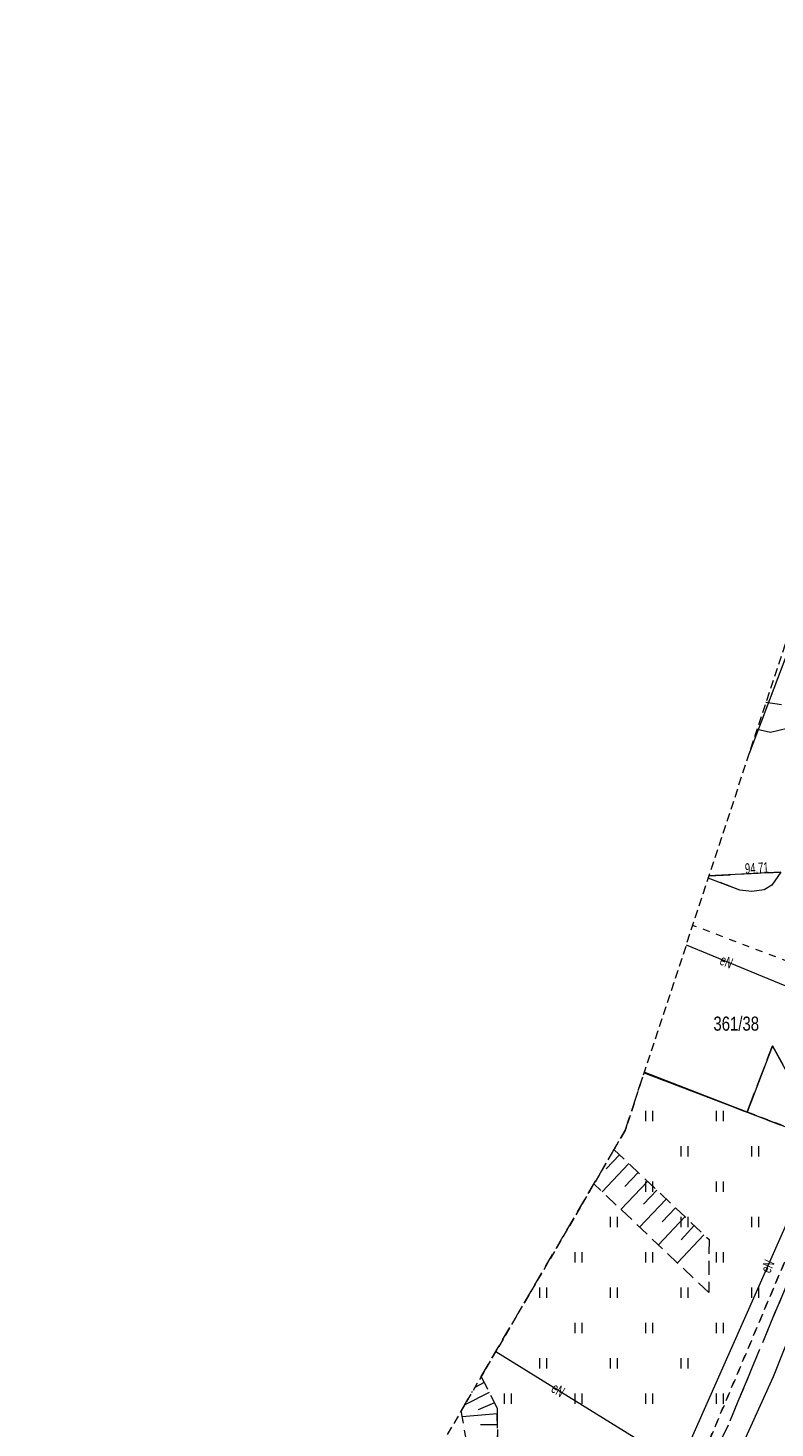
# Model space of a CAD drawing. Header units: metres. Extents: x 6541766 to 6542290, y 5894743 to 5895338.
# Tile 41 of 78: x 6541871 to 6541924, y 5895214 to 5895313. Entities that reach past the tile are written whole.
import ezdxf
from ezdxf.enums import TextEntityAlignment as Align

# ---------------------------------------------------------------- set-up
doc = ezdxf.new("R2010")
doc.units = ezdxf.units.M
for name, pattern in [('0.5_0.5', [1, 0.5, -0.5]), ('1.0_0.5', [1.5, 1, -0.5]), ('1.5_0.5', [2, 1.5, -0.5]), ('2', [0.9, 0.6, -0.3]), ('egug-500', [1, 0.5, -0.5])]:
    doc.linetypes.add(name, pattern=pattern)
for name, color, linetype in [('000 Inne (niezydentyfikowane)', 7, 'Continuous'), ('211-numer działki ewidencyjnej', 7, 'Continuous'), ('218-kontur użytku gruntowego', 7, 'Continuous'), ('219-działka ewidencyjna', 7, 'Continuous'), ('jezdnia', 7, 'Continuous'), ('krawężnik', 7, 'Continuous'), ('ogrodzenie trwałe', 7, 'Continuous'), ('pikieta sztuczna-Atr2', 7, 'Continuous'), ('przewód elektroenergetyczny podziemny', 7, 'Continuous'), ('przewód elektroenergetyczny podziemny-Atr1', 7, 'Continuous'), ('przewód gazowy', 7, 'Continuous'), ('przewód wodociągowy', 7, 'Continuous'), ('skarpa nieumocniona', 7, 'Continuous'), ('trawnik', 7, 'Continuous'), ('Zakres', 7, 'Continuous')]:
    doc.layers.add(name, color=color, linetype=linetype)
doc.layers.add('_dr_ścieki kd', color=36, linetype='Continuous', lineweight=30)
doc.layers.add('IE - podklad', color=8, linetype='Continuous', lineweight=9)
doc.linetypes.add('902-500', pattern='A,3.75,0,[1,ksztalty.shx,S=0.5,R=0,X=0,Y=0],3.75', length=7.5)

# ---------------------------------------------------------------- blocks, each defined once
blk = doc.blocks.new('blok - sanitarne pzt chelmza ng')
at = {"layer": 'przewód elektroenergetyczny podziemny', "color": 1, "linetype": 'Continuous', "lineweight": 9}
for p, q in [((6542417.28, 5895248.304), (6542430.11, 5895243.02)), ((6542416.82, 5895211.5), (6542427.03, 5895234.57)), ((6542403.815, 5895219.547), (6542416.82, 5895211.5))]:
    blk.add_line(p, q, dxfattribs=at)
at = {"layer": 'przewód gazowy', "color": 52, "linetype": 'Continuous', "lineweight": 9}
for p, q in [((6542422.299, 5895263.563), (6542423.25, 5895263.37)), ((6542423.25, 5895263.37), (6542424.43, 5895263.64)), ((6542423.46, 5895217.78), (6542436.92, 5895251.76)), ((6542416.86, 5895203.24), (6542423.46, 5895217.78))]:
    blk.add_line(p, q, dxfattribs=at)
at = {"layer": 'przewód wodociągowy', "color": 5, "linetype": 'Continuous', "lineweight": 9}
blk.add_line((6542422.929, 5895265.477), (6542424.04, 5895265.32), dxfattribs=at)
at = {"layer": 'przewód elektroenergetyczny podziemny-Atr1', "color": 1, "lineweight": 9, "width": 0.667}
for rotation, p in [(337.616, (6542419.74, 5895247.29)), (66.127, (6542422.87, 5895225.18)), (328.252, (6542407.86, 5895217.05))]:
    blk.add_text('eN', height=0.75, rotation=rotation, dxfattribs=at).set_placement(p, align=Align.MIDDLE_LEFT)
blk = doc.blocks.new('blok - podklad szary rfqfqw')
at = {"color": 8, "linetype": 'Continuous', "lineweight": 9}
for p, q in [((6541914.419, 5895235.829), (6541914.419, 5895236.579)), ((6541914.919, 5895235.829), (6541914.919, 5895236.579)), ((6541919.419, 5895235.829), (6541919.419, 5895236.579)), ((6541919.919, 5895235.829), (6541919.919, 5895236.579)), ((6541916.919, 5895233.329), (6541916.919, 5895234.079)), ((6541917.419, 5895233.329), (6541917.419, 5895234.079)), ((6541921.919, 5895233.329), (6541921.919, 5895234.079)), ((6541922.419, 5895233.329), (6541922.419, 5895234.079)), ((6541914.419, 5895230.829), (6541914.419, 5895231.579)), ((6541914.919, 5895230.829), (6541914.919, 5895231.579)), ((6541919.419, 5895230.829), (6541919.419, 5895231.579)), ((6541919.919, 5895230.829), (6541919.919, 5895231.579)), ((6541911.919, 5895228.329), (6541911.919, 5895229.079)), ((6541912.419, 5895228.329), (6541912.419, 5895229.079)), ((6541916.919, 5895228.329), (6541916.919, 5895229.079)), ((6541917.419, 5895228.329), (6541917.419, 5895229.079)), ((6541921.919, 5895228.329), (6541921.919, 5895229.079)), ((6541922.419, 5895228.329), (6541922.419, 5895229.079)), ((6541909.419, 5895225.829), (6541909.419, 5895226.579)), ((6541909.919, 5895225.829), (6541909.919, 5895226.579)), ((6541914.419, 5895225.829), (6541914.419, 5895226.579)), ((6541914.919, 5895225.829), (6541914.919, 5895226.579)), ((6541919.419, 5895225.829), (6541919.419, 5895226.579)), ((6541919.919, 5895225.829), (6541919.919, 5895226.579)), ((6541906.919, 5895223.329), (6541906.919, 5895224.079)), ((6541907.419, 5895223.329), (6541907.419, 5895224.079)), ((6541911.919, 5895223.329), (6541911.919, 5895224.079)), ((6541912.419, 5895223.329), (6541912.419, 5895224.079)), ((6541916.919, 5895223.329), (6541916.919, 5895224.079)), ((6541917.419, 5895223.329), (6541917.419, 5895224.079)), ((6541921.919, 5895223.329), (6541921.919, 5895224.079)), ((6541922.419, 5895223.329), (6541922.419, 5895224.079)), ((6541909.419, 5895220.829), (6541909.419, 5895221.579)), ((6541909.919, 5895220.829), (6541909.919, 5895221.579)), ((6541914.419, 5895220.829), (6541914.419, 5895221.579)), ((6541914.919, 5895220.829), (6541914.919, 5895221.579)), ((6541919.419, 5895220.829), (6541919.419, 5895221.579)), ((6541919.919, 5895220.829), (6541919.919, 5895221.579)), ((6541906.919, 5895218.329), (6541906.919, 5895219.079)), ((6541907.419, 5895218.329), (6541907.419, 5895219.079)), ((6541911.919, 5895218.329), (6541911.919, 5895219.079)), ((6541912.419, 5895218.329), (6541912.419, 5895219.079)), ((6541916.919, 5895218.329), (6541916.919, 5895219.079)), ((6541917.419, 5895218.329), (6541917.419, 5895219.079)), ((6541904.419, 5895215.829), (6541904.419, 5895216.579)), ((6541904.919, 5895215.829), (6541904.919, 5895216.579)), ((6541909.419, 5895215.829), (6541909.419, 5895216.579)), ((6541909.919, 5895215.829), (6541909.919, 5895216.579)), ((6541914.419, 5895215.829), (6541914.419, 5895216.579)), ((6541914.919, 5895215.829), (6541914.919, 5895216.579)), ((6541919.419, 5895215.829), (6541919.419, 5895216.579)), ((6541919.919, 5895215.829), (6541919.919, 5895216.579))]:
    blk.add_line(p, q, dxfattribs=at)
at = {"layer": '000 Inne (niezydentyfikowane)', "color": 8, "linetype": 'Continuous', "lineweight": 9}
for p, q in [((6541912.56, 5895233.46), (6541911.62, 5895232.47)), ((6541913.22, 5895232.84), (6541911.34, 5895230.85)), ((6541913.88, 5895232.21), (6541912.94, 5895231.22)), ((6541914.55, 5895231.58), (6541912.67, 5895229.6)), ((6541915.87, 5895230.33), (6541913.99, 5895228.34)), ((6541915.21, 5895230.96), (6541914.27, 5895229.96)), ((6541916.53, 5895229.7), (6541915.59, 5895228.71)), ((6541917.19, 5895229.08), (6541915.32, 5895227.09)), ((6541917.86, 5895228.45), (6541916.92, 5895227.45)), ((6541918.54, 5895227.8), (6541916.66, 5895225.82)), ((6541903, 5895217.34), (6541902.326, 5895217.003)), ((6541903.35, 5895216.65), (6541901.61, 5895215.78)), ((6541903.72, 5895215.91), (6541902.57, 5895215.42)), ((6541903.91, 5895215.14), (6541901.43, 5895214.93)), ((6541903.92, 5895214.36), (6541902.73, 5895214.35))]:
    blk.add_line(p, q, dxfattribs=at)
at = {"layer": '218-kontur użytku gruntowego', "color": 8, "linetype": 'egug-500', "lineweight": 9}
for p, q in [((6541914.305, 5895239.258), (6541927.74, 5895234.15)), ((6541927.74, 5895234.15), (6541914.305, 5895239.258)), ((6541918.16, 5895211.46), (6541927.74, 5895234.15)), ((6541927.74, 5895234.15), (6541918.16, 5895211.46))]:
    blk.add_line(p, q, dxfattribs=at)
at = {"layer": '219-działka ewidencyjna', "color": 8, "linetype": '0.5_0.5', "lineweight": 9}
for p, q in [((6541929.23, 5895245.33), (6541917.737, 5895249.694)), ((6541914.305, 5895239.258), (6541927.74, 5895234.15)), ((6541918.16, 5895211.46), (6541927.74, 5895234.15))]:
    blk.add_line(p, q, dxfattribs=at)
at = {"layer": 'jezdnia', "color": 8, "linetype": '1.5_0.5', "lineweight": 9}
for p, q in [((6541927.02, 5895275.79), (6541921.734, 5895261.843)), ((6541921.08, 5895252.18), (6541918.836, 5895253.033)), ((6541918.891, 5895253.202), (6541923.97, 5895253.46)), ((6541923.97, 5895253.46), (6541923.34, 5895252.54)), ((6541921.92, 5895252.09), (6541921.08, 5895252.18)), ((6541922.8, 5895252.2), (6541921.92, 5895252.09)), ((6541923.34, 5895252.54), (6541922.8, 5895252.2)), ((6541921.59, 5895236.47), (6541923.39, 5895241.16)), ((6541923.39, 5895241.16), (6541925.63, 5895237.09)), ((6541914.322, 5895239.311), (6541921.59, 5895236.47)), ((6541924.79, 5895225.23), (6541920.25, 5895214.33)), ((6541920.25, 5895214.33), (6541915.58, 5895204.67))]:
    blk.add_line(p, q, dxfattribs=at)
at = {"layer": 'krawężnik', "color": 8, "linetype": 'Continuous', "lineweight": 9}
for p, q in [((6541927.02, 5895275.79), (6541921.734, 5895261.843)), ((6541921.08, 5895252.18), (6541918.836, 5895253.033)), ((6541923.97, 5895253.46), (6541918.891, 5895253.202)), ((6541923.97, 5895253.46), (6541923.34, 5895252.54)), ((6541921.92, 5895252.09), (6541921.08, 5895252.18)), ((6541922.8, 5895252.2), (6541921.92, 5895252.09)), ((6541923.34, 5895252.54), (6541922.8, 5895252.2)), ((6541923.39, 5895241.16), (6541921.59, 5895236.47)), ((6541925.63, 5895237.09), (6541923.39, 5895241.16)), ((6541921.59, 5895236.47), (6541914.322, 5895239.311))]:
    blk.add_line(p, q, dxfattribs=at)
at = {"layer": 'ogrodzenie trwałe', "color": 8, "linetype": '902-500', "lineweight": 9}
blk.add_line((6541914.308, 5895239.267), (6541928.01, 5895234.02), dxfattribs=at)
at = {"layer": 'skarpa nieumocniona', "color": 8, "linetype": '1.0_0.5', "lineweight": 9}
for p, q in [((6541912.174, 5895233.827), (6541918.9, 5895227.46)), ((6541918.88, 5895223.72), (6541910.752, 5895231.398)), ((6541918.9, 5895227.46), (6541918.88, 5895223.72)), ((6541902.78, 5895217.779), (6541903.91, 5895215.53)), ((6541901.36, 5895215.35), (6541902.168, 5895216.732)), ((6541901.78, 5895212.99), (6541901.36, 5895215.35)), ((6541903.91, 5895215.53), (6541904, 5895203.61))]:
    blk.add_line(p, q, dxfattribs=at)
at = {"layer": 'trawnik', "color": 8, "linetype": '1.0_0.5', "lineweight": 9}
for p, q in [((6541912.96, 5895235.17), (6541914.32, 5895239.31)), ((6541914.32, 5895239.31), (6541921.59, 5895236.47)), ((6541921.59, 5895236.47), (6541928.01, 5895234.02)), ((6541902.78, 5895217.78), (6541912.96, 5895235.17)), ((6541924.79, 5895225.23), (6541920.25, 5895214.33)), ((6541903.91, 5895215.53), (6541902.78, 5895217.78)), ((6541904, 5895203.61), (6541903.91, 5895215.53)), ((6541920.25, 5895214.33), (6541915.58, 5895204.67))]:
    blk.add_line(p, q, dxfattribs=at)
at = {"layer": 'Zakres', "color": 8, "linetype": '2', "lineweight": 9}
for p, q in [((6541938.62, 5895313.18), (6541912.96, 5895235.17)), ((6541938.62, 5895313.18), (6541912.96, 5895235.17)), ((6541938.62, 5895313.18), (6541912.96, 5895235.17)), ((6541938.62, 5895313.18), (6541912.96, 5895235.17)), ((6541912.96, 5895235.17), (6541870.71, 5895162.99)), ((6541912.96, 5895235.17), (6541870.71, 5895162.99)), ((6541912.96, 5895235.17), (6541870.71, 5895162.99)), ((6541912.96, 5895235.17), (6541870.71, 5895162.99))]:
    blk.add_line(p, q, dxfattribs=at)
at = {"layer": '211-numer działki ewidencyjnej', "color": 8, "linetype": 'Continuous', "lineweight": 9, "width": 0.79}
blk.add_text('361/38', height=1, dxfattribs=at).set_placement((6541919.21, 5895242.24))
at = {"layer": 'pikieta sztuczna-Atr2', "color": 8, "lineweight": 9, "width": 0.667}
blk.add_text('94.71', height=0.75, rotation=2.904, dxfattribs=at).set_placement((6541921.46, 5895253.33, 94.71))

msp = doc.modelspace()

# ---------------------------------------------------------------- block references
at = {"layer": '_dr_ścieki kd', "lineweight": 9}
msp.add_blockref('blok - sanitarne pzt chelmza ng', (-500, 0), dxfattribs=at)
at = {"layer": 'IE - podklad'}
msp.add_blockref('blok - podklad szary rfqfqw', (0, 0), dxfattribs=at)

doc.saveas('drawing.dxf')
